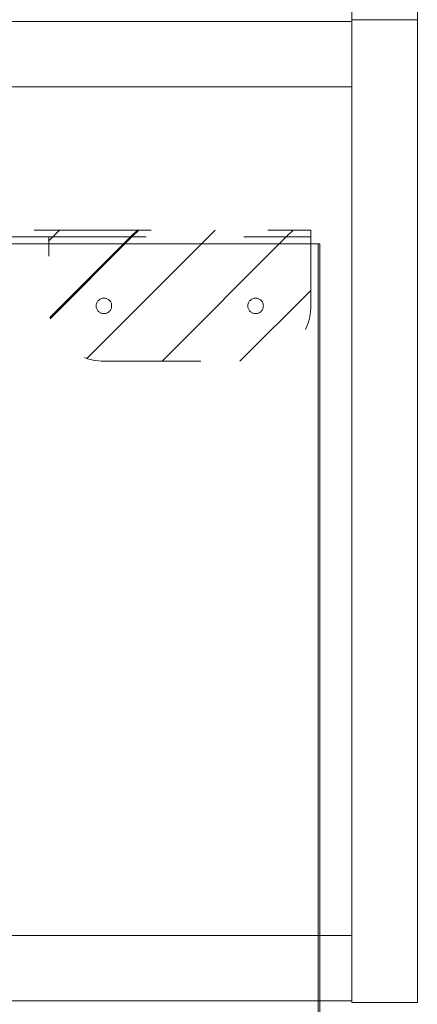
# Model space of a CAD drawing. Header units: inches. Extents: x -416 to -272, y -73 to 47.
# Tile 154 of 206: x -276.31 to -271.77, y -24.73 to -13.49. Entities that reach past the tile are written whole.
import ezdxf

# ---------------------------------------------------------------- set-up
doc = ezdxf.new("R2010")
doc.units = ezdxf.units.IN
doc.header["$LTSCALE"] = 32
doc.header["$MEASUREMENT"] = 0
doc.linetypes.add('Dash Style-1', pattern=[0.083328, 0.041656, -0.041672])
for name, color, linetype, lineweight in [('DashLine', 7, 'Continuous', 13), ('DashLineFill', 7, 'Dash Style-1', 13), ('Drawing', 7, 'Continuous', 18), ('Metal-DesktopScreen', 7, 'Continuous', 13), ('None', 7, 'Continuous', 18), ('SolidLine', 7, 'Continuous', 15)]:
    doc.layers.add(name, color=color, linetype=linetype, lineweight=lineweight)
pattern_1 = [(45, (0, 0), (-1.61302, 1.935715), []), (45, (-1.0608, 1.0608), (-0.472346, 0.4167613), [])]

# ---------------------------------------------------------------- blocks, each defined once
blk = doc.blocks.new('G1_METAL_SCREEN_BRACKET (2D)')
at = {"layer": 'DashLineFill', "linetype": 'Continuous', "lineweight": 13}
h = blk.add_hatch(dxfattribs=at)
h.set_pattern_fill('Steel', color=253, style=0, pattern_type=2)
h.set_pattern_definition(pattern_1)
edge = h.paths.add_edge_path()
edge.add_line((1.496, -0.709), (1.496, 0.079))
edge.add_line((1.496, 0.079), (-1.496, 0.079))
edge.add_line((-1.496, 0.079), (-1.496, -0.709))
edge.add_arc((-0.866, -0.709), 0.63, 180, 270)
edge.add_line((-0.866, -1.339), (0.866, -1.339))
edge.add_arc((0.866, -0.709), 0.63, 270, 360)
edge.add_line((1.496, -0.709), (1.496, -0.709))
at = {"layer": 'DashLineFill', "flags": 128}
blk.add_lwpolyline([(1.496, -0.709), (1.496, 0.079), (-1.496, 0.079), (-1.496, -0.709, 0.414214), (-0.866, -1.339), (0.866, -1.339, 0.414214), (1.496, -0.709)], format="xyb", close=True, dxfattribs=at)
at = {"layer": 'SolidLine', "flags": 128}
for points in [[(-0.778, -0.709), (-0.778, -0.717), (-0.779, -0.726), (-0.781, -0.734), (-0.784, -0.743), (-0.788, -0.75), (-0.792, -0.758), (-0.798, -0.765), (-0.804, -0.771), (-0.81, -0.777), (-0.817, -0.782), (-0.824, -0.787), (-0.832, -0.791), (-0.84, -0.793), (-0.849, -0.796), (-0.857, -0.797), (-0.866, -0.797), (-0.875, -0.797), (-0.883, -0.796), (-0.892, -0.793), (-0.9, -0.791), (-0.908, -0.787), (-0.915, -0.782), (-0.922, -0.777), (-0.929, -0.771), (-0.935, -0.765), (-0.94, -0.758), (-0.944, -0.75), (-0.948, -0.743), (-0.951, -0.734), (-0.953, -0.726), (-0.954, -0.717), (-0.955, -0.709), (-0.954, -0.7), (-0.953, -0.691), (-0.951, -0.683), (-0.948, -0.675), (-0.944, -0.667), (-0.94, -0.659), (-0.935, -0.652), (-0.929, -0.646), (-0.922, -0.64), (-0.915, -0.635), (-0.908, -0.631), (-0.9, -0.627), (-0.892, -0.624), (-0.883, -0.622), (-0.875, -0.621), (-0.866, -0.62), (-0.857, -0.621), (-0.849, -0.622), (-0.84, -0.624), (-0.832, -0.627), (-0.824, -0.631), (-0.817, -0.635), (-0.81, -0.64), (-0.804, -0.646), (-0.798, -0.652), (-0.792, -0.659), (-0.788, -0.667), (-0.784, -0.675), (-0.781, -0.683), (-0.779, -0.691), (-0.778, -0.7)], [(0.955, -0.709), (0.954, -0.717), (0.953, -0.726), (0.951, -0.734), (0.948, -0.743), (0.944, -0.75), (0.94, -0.758), (0.935, -0.765), (0.929, -0.771), (0.922, -0.777), (0.915, -0.782), (0.908, -0.787), (0.9, -0.791), (0.892, -0.793), (0.883, -0.796), (0.875, -0.797), (0.866, -0.797), (0.857, -0.797), (0.849, -0.796), (0.84, -0.793), (0.832, -0.791), (0.824, -0.787), (0.817, -0.782), (0.81, -0.777), (0.804, -0.771), (0.798, -0.765), (0.792, -0.758), (0.788, -0.75), (0.784, -0.743), (0.781, -0.734), (0.779, -0.726), (0.778, -0.717), (0.778, -0.709), (0.778, -0.7), (0.779, -0.691), (0.781, -0.683), (0.784, -0.675), (0.788, -0.667), (0.792, -0.659), (0.798, -0.652), (0.804, -0.646), (0.81, -0.64), (0.817, -0.635), (0.824, -0.631), (0.832, -0.627), (0.84, -0.624), (0.849, -0.622), (0.857, -0.621), (0.866, -0.62), (0.875, -0.621), (0.883, -0.622), (0.892, -0.624), (0.9, -0.627), (0.908, -0.631), (0.915, -0.635), (0.922, -0.64), (0.929, -0.646), (0.935, -0.652), (0.94, -0.659), (0.944, -0.667), (0.948, -0.675), (0.951, -0.683), (0.953, -0.691), (0.954, -0.7)]]:
    blk.add_lwpolyline(points, close=True, dxfattribs=at)
blk = doc.blocks.new('Group-22')
at = {"layer": 'DashLineFill', "linetype": 'Continuous', "lineweight": 13}
h = blk.add_hatch(dxfattribs=at)
h.set_pattern_fill('Steel', color=253, style=0, pattern_type=2)
h.set_pattern_definition(pattern_1)
h.paths.add_polyline_path([(-0.047, 0.157), (69.772, 0.157), (69.772, 0.079), (-0.047, 0.079)])
at = {"layer": 'DashLineFill', "flags": 128}
blk.add_lwpolyline([(-0.047, 0.157), (69.772, 0.157), (69.772, 0.079), (-0.047, 0.079)], close=True, dxfattribs=at)
at = {"layer": 'Metal-DesktopScreen', "color": 7}
blk.add_blockref('G1_METAL_SCREEN_BRACKET (2D)', (68.276, 0), dxfattribs=at)
blk = doc.blocks.new('Group-23')
at = {"layer": 'None'}
blk.add_blockref('Group-22', (0, 0), dxfattribs=at)
blk = doc.blocks.new('SL Desktop Screen (2D)-1')
at = {"layer": 'None'}
blk.add_blockref('Group-23', (0, 0), dxfattribs=at)
at = {"layer": 'Drawing', "color": 0, "flags": 1}
for tag in ['Tag', 'Catalog', 'FinishGroup', 'Discount', 'Option1', 'Option2', 'Option3', 'Option4', 'Option5', 'Option6', 'Option7', 'Option8', 'Option9', 'Option10', 'Option11', 'Option12', 'Custom', 'Item1', 'Item2', 'Item3', 'Item4', 'Item5', 'Item6', 'Item7', 'Item8', 'Item9', 'Item10', 'Item11', 'Item12', 'Item13', 'Item14', 'Item15', 'Item16', 'Item17', 'Item18', 'Item19', 'Item20', 'Item21', 'Item22', 'Item23', 'Item24', 'Item25']:
    blk.add_attdef(tag, (16.542, -15.877), '', height=0.00709, dxfattribs=at)
blk = doc.blocks.new('Group-29')
at = {"layer": 'SolidLine', "flags": 128}
blk.add_lwpolyline([(70.874, -30), (70.874, -2.559), (70.894, -2.559), (70.894, -30)], close=True, dxfattribs=at)
blk = doc.blocks.new('Group-42')
at = {"layer": 'DashLine', "flags": 128}
blk.add_lwpolyline([(1.114, -2.559), (70.894, -2.559), (70.894, -30), (1.114, -30)], close=True, dxfattribs=at)
at = {"layer": 'SolidLine', "flags": 128}
blk.add_lwpolyline([(1.114, -2.559), (70.894, -2.559), (70.894, -30), (1.114, -30)], close=True, dxfattribs=at)
at = {"layer": 'None'}
blk.add_blockref('Group-29', (0, 0), dxfattribs=at)
blk = doc.blocks.new('Group-47')
at = {"layer": 'DashLine', "flags": 128}
blk.add_lwpolyline([(54.36, -10.453), (71.26, -10.453), (71.26, -11.201), (54.36, -11.201)], close=True, dxfattribs=at)
at = {"layer": 'SolidLine', "flags": 128}
for points in [[(71.26, 0), (72.008, 0), (72.008, -11.22), (71.26, -11.22)], [(0.787, -0.02), (71.26, -0.02), (71.26, -0.768), (0.787, -0.768)], [(0.787, -0.768), (71.26, -0.768), (71.26, -11.201), (0.787, -11.201)]]:
    blk.add_lwpolyline(points, close=True, dxfattribs=at)
blk = doc.blocks.new('Group-78')
at = {"layer": 'None'}
for name in ['Group-47', 'Group-42']:
    blk.add_blockref(name, (0, 0), dxfattribs=at)
blk = doc.blocks.new('SL Credenza Desk (2D)')
at = {"layer": 'None'}
blk.add_blockref('Group-78', (0, 0), dxfattribs=at)
at = {"layer": 'Drawing', "color": 0, "flags": 1}
for tag in ['Tag', 'Catalog', 'FinishGroup', 'Custom', 'Discount', 'Item1', 'Item2', 'Item3', 'Item4', 'Item5', 'Item6', 'Item7', 'Item8', 'Item9', 'Item10', 'Item11', 'Item12', 'Item13', 'Item14', 'Item15', 'Item16', 'Item17', 'Item18', 'Item19', 'Item20', 'Item21', 'Item22', 'Item23', 'Item24', 'Item25', 'Option1', 'Option2', 'Option3', 'Option4', 'Option5', 'Option6', 'Option7', 'Option8', 'Option9', 'Option10', 'Option11', 'Option12']:
    blk.add_attdef(tag, (15.719, -28.999), '', height=0.00709, dxfattribs=at)
blk = doc.blocks.new('Group-79')
at = {"layer": 'Drawing'}
blk.add_blockref('SL Credenza Desk (2D)', (15.68, 1.485), dxfattribs=at)
at = {"layer": 'Drawing', "color": 0, "flags": 1}
for tag in ['Tag', 'Catalog', 'FinishGroup', 'Custom', 'Discount', 'Item1', 'Item2', 'Item3', 'Item4', 'Item5', 'Item6', 'Item7', 'Item8', 'Item9', 'Item10', 'Item11', 'Item12', 'Item13', 'Item14', 'Item15', 'Item16', 'Item17', 'Item18', 'Item19', 'Item20', 'Item21', 'Item22', 'Item23', 'Item24', 'Item25', 'Option1', 'Option2', 'Option3', 'Option4', 'Option5', 'Option6', 'Option7', 'Option8', 'Option9', 'Option10', 'Option11', 'Option12']:
    blk.add_attdef(tag, (15.719, -28.999), '', height=0.00709, dxfattribs=at)
blk = doc.blocks.new('Group-105')
at = {"layer": 'SolidLine', "flags": 128}
blk.add_lwpolyline([(0.039, 0), (0.787, 0), (0.787, -11.22), (0.039, -11.22)], close=True, dxfattribs=at)
blk = doc.blocks.new('Group-107')
at = {"layer": 'None'}
blk.add_blockref('Group-105', (0, 0), dxfattribs=at)
blk = doc.blocks.new('SL Credenza Desk (2D)-3')
at = {"layer": 'None'}
blk.add_blockref('Group-107', (0, 0), dxfattribs=at)
at = {"layer": 'Drawing', "color": 0, "flags": 1}
for tag in ['Tag', 'Catalog', 'Custom', 'FinishGroup', 'Discount', 'Item2', 'Item3', 'Item6', 'Item8', 'Item9', 'Item10', 'Item12', 'Item13', 'Item16', 'Item18', 'Item19', 'Item20', 'Item21', 'Item22', 'Item23', 'Item24', 'Item25', 'Option1', 'Option2', 'Option3', 'Option4', 'Option5', 'Option6', 'Option7', 'Option8', 'Option9', 'Option10', 'Option11', 'Option12', 'Item1', 'Item4', 'Item5', 'Item7', 'Item11', 'Item14', 'Item15', 'Item17']:
    blk.add_attdef(tag, (15.719, 1.485), '', height=0.00709, dxfattribs=at)
blk = doc.blocks.new('Group-108')
at = {"layer": 'Drawing', "rotation": 180}
blk.add_blockref('SL Credenza Desk (2D)-3', (87.727, 1.485), dxfattribs=at)
at = {"layer": 'Drawing', "color": 0, "flags": 1}
for tag in ['Tag', 'Catalog', 'Custom', 'FinishGroup', 'Discount', 'Item2', 'Item3', 'Item6', 'Item8', 'Item9', 'Item10', 'Item12', 'Item13', 'Item16', 'Item18', 'Item19', 'Item20', 'Item21', 'Item22', 'Item23', 'Item24', 'Item25', 'Option1', 'Option2', 'Option3', 'Option4', 'Option5', 'Option6', 'Option7', 'Option8', 'Option9', 'Option10', 'Option11', 'Option12', 'Item1', 'Item4', 'Item5', 'Item7', 'Item11', 'Item14', 'Item15', 'Item17']:
    blk.add_attdef(tag, (15.719, 1.485), '', height=0.00709, dxfattribs=at)

msp = doc.modelspace()

# ---------------------------------------------------------------- block references
at = {"layer": 'Drawing'}
msp.add_blockref('SL Desktop Screen (2D)-1', (-342.76, -16.051), dxfattribs=at)

# ---------------------------------------------------------------- next in the draw order: block references
at = {"layer": 'Drawing', "color": 7}
msp.add_blockref('Group-79', (-359.459, -14.977), dxfattribs=at)

# ---------------------------------------------------------------- next in the draw order: block references
msp.add_blockref('Group-108', (-359.459, -14.977), dxfattribs=at)

doc.saveas('drawing.dxf')
